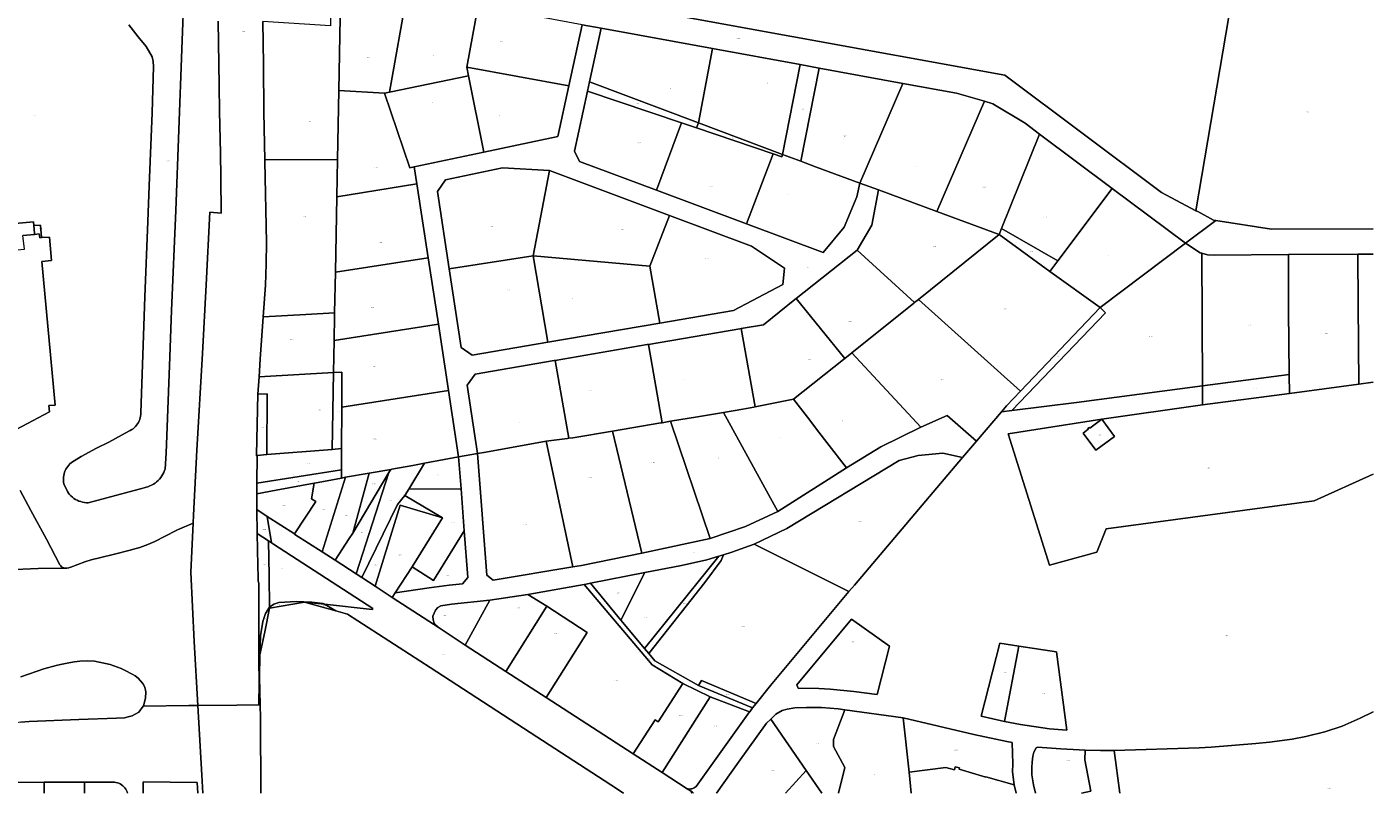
# Model space of a CAD drawing. Header units: metres. Extents: x 207466 to 209466, y 475780 to 477780.
# Tile 155 of 189: x 208766 to 209466, y 475780 to 476179. Entities that reach past the tile are written whole.
import ezdxf
from ezdxf.enums import TextEntityAlignment as Align

# ---------------------------------------------------------------- set-up
doc = ezdxf.new("R2010")
doc.units = ezdxf.units.M
doc.layers.get('0').update_dxf_attribs({"color": 253, "linetype": 'CONTINUOUS'})
doc.layers.add('B-WE-KG-GRENS_PERCEEL-GV', color=150, linetype='CONTINUOUS', lineweight=18)
doc.layers.add('B-WE-KG-GRENS_PERCEEL-S', color=150, linetype='CONTINUOUS', lineweight=25)
doc.styles.add('NLCS-ISO', font='NLCS-ISO.ttf')

# ---------------------------------------------------------------- blocks, each defined once
blk = doc.blocks.new('SKG-PERCEELNUMMER-SO')
at = {"style": 'NLCS-ISO', "oblique": 10, "flags": 1}
blk.add_attdef('GEMEENTECODE', text='', height=1.8, dxfattribs=at).set_placement((0, 2.6), align=Align.MIDDLE_CENTER)
at = {"style": 'NLCS-ISO', "oblique": 10}
blk.add_attdef('SECTIE', text='', height=1.8, dxfattribs=at).set_placement((-0.5, 0), align=Align.MIDDLE_RIGHT)
blk.add_attdef('PERCEELNUMMER', text='', height=1.8, dxfattribs=at).set_placement((0.5, 0), align=Align.MIDDLE_LEFT)

msp = doc.modelspace()

# ---------------------------------------------------------------- linework, layer by layer
at = {"layer": 'B-WE-KG-GRENS_PERCEEL-GV'}
for points in [[(209466.35, 476238.78), (209402.39, 476239.55), (209396.54, 476239.28), (209385.46, 476240.36), (209379.77, 476241.01), (209362.98, 476244.5), (209274.45, 476263.23), (209132.38, 476293.16), (209046.67, 476310.71), (209041.08, 476309.09), (209040.78, 476310.09), (208991.5, 476295.18), (208995.23, 476247.85), (209014.94, 476246.22), (209012.68, 476201.7), (209053.17, 476194.05), (209274.89, 476153.59), (209356.27, 476092.6), (209374.2, 476083.09), (209394.5, 476202.78), (209466.35, 476194.31)], [(208819.22, 476179.74), (208823.98, 476173.6), (208828.11, 476168.6), (208831.21, 476163.16), (208831.84, 476160.78), (208831.97, 476158.1), (208831.24, 476133.95), (208829.81, 476096.02), (208829.03, 476077.45), (208827.51, 476038.35), (208825.36, 475977.91), (208825.34, 475977.05), (208825.25, 475976.19), (208825.09, 475975.34), (208824.85, 475974.51), (208824.54, 475973.71), (208824.17, 475972.93), (208823.73, 475972.18), (208823.22, 475971.48), (208822.66, 475970.83), (208822.05, 475970.22), (208821.38, 475969.67), (208820.67, 475969.18), (208819.92, 475968.75), (208819.14, 475968.39), (208808.83, 475962.72), (208802.34, 475959.49), (208794.27, 475955.18), (208790.65, 475952.93), (208789.9, 475952.47), (208789.2, 475951.96), (208788.53, 475951.39), (208787.92, 475950.76), (208787.36, 475950.09), (208786.85, 475949.37), (208786.4, 475948.62), (208786.02, 475947.84), (208785.7, 475947.02), (208785.45, 475946.18), (208785.26, 475945.33), (208785.14, 475944.46), (208785.1, 475943.58), (208785.12, 475942.71), (208785.22, 475941.84), (208785.38, 475940.98), (208787.16, 475936.97), (208787.73, 475936.16), (208788.36, 475935.4), (208789.05, 475934.69), (208789.8, 475934.03), (208790.59, 475933.44), (208791.42, 475932.9), (208792.3, 475932.43), (208793.2, 475932.03), (208794.13, 475931.71), (208795.09, 475931.45), (208796.06, 475931.27), (208797.05, 475931.16), (208798.04, 475931.12), (208827.1, 475938.96), (208828.11, 475939.19), (208829.1, 475939.49), (208830.07, 475939.86), (208831, 475940.3), (208831.9, 475940.8), (208832.77, 475941.38), (208833.59, 475942.01), (208834.36, 475942.7), (208835.08, 475943.45), (208835.74, 475944.24), (208836.34, 475945.09), (208836.88, 475945.97), (208837.36, 475946.89), (208837.76, 475947.84), (208838.1, 475948.82), (208838.51, 475956.86), (208840.42, 476007.03), (208841.39, 476031.18), (208843.58, 476083.19), (208846.64, 476167.09), (208847.93, 476199.24)], [(208847.93, 476199.24), (208846.64, 476167.09), (208843.58, 476083.19), (208841.39, 476031.18), (208840.42, 476007.03), (208838.51, 475956.86), (208838.1, 475948.82), (208837.76, 475947.84), (208837.36, 475946.89), (208836.88, 475945.97), (208836.34, 475945.09), (208835.74, 475944.24), (208835.08, 475943.45), (208834.36, 475942.7), (208833.59, 475942.01), (208832.77, 475941.38), (208831.9, 475940.8), (208831, 475940.3), (208830.07, 475939.86), (208829.1, 475939.49), (208828.11, 475939.19), (208827.1, 475938.96), (208798.04, 475931.12), (208797.05, 475931.16), (208796.06, 475931.27), (208795.09, 475931.45), (208794.13, 475931.71), (208793.2, 475932.03), (208792.3, 475932.43), (208791.42, 475932.9), (208790.59, 475933.44), (208789.8, 475934.03), (208789.05, 475934.69), (208788.36, 475935.4), (208787.73, 475936.16), (208787.16, 475936.97), (208785.38, 475940.98), (208785.22, 475941.84), (208785.12, 475942.71), (208785.1, 475943.58), (208785.14, 475944.46), (208785.26, 475945.33), (208785.45, 475946.18), (208785.7, 475947.02), (208786.02, 475947.84), (208786.4, 475948.62), (208786.85, 475949.37), (208787.36, 475950.09), (208787.92, 475950.76), (208788.53, 475951.39), (208789.2, 475951.96), (208789.9, 475952.47), (208790.65, 475952.93), (208794.27, 475955.18), (208802.34, 475959.49), (208808.83, 475962.72), (208819.14, 475968.39), (208819.92, 475968.75), (208820.67, 475969.18), (208821.38, 475969.67), (208822.05, 475970.22), (208822.66, 475970.83), (208823.22, 475971.48), (208823.73, 475972.18), (208824.17, 475972.93), (208824.54, 475973.71), (208824.85, 475974.51), (208825.09, 475975.34), (208825.25, 475976.19), (208825.34, 475977.05), (208825.36, 475977.91), (208827.51, 476038.35), (208829.03, 476077.45), (208829.81, 476096.02), (208831.24, 476133.95), (208831.97, 476158.1), (208831.84, 476160.78), (208831.21, 476163.16), (208828.11, 476168.6), (208823.98, 476173.6), (208819.22, 476179.74)], [(209466.35, 476194.31), (209394.5, 476202.78), (209374.2, 476083.09), (209375.11, 476082.6), (209383.35, 476078.22), (209384.5, 476078.04), (209384.51, 476078.04), (209413.59, 476073.5), (209466.35, 476073.68)], [(209054.93, 476179.88), (209064.77, 476178.07), (209122.8, 476167.45), (209168.33, 476159.11), (209178.17, 476157.31), (209221.67, 476149.35), (209249.74, 476144.21), (209264.15, 476140.05), (209268.63, 476138.76), (209285.42, 476128.6), (209292.9, 476122.98), (209330.71, 476094.64), (209368.71, 476066.16), (209384.5, 476078.04), (209383.35, 476078.22), (209375.11, 476082.6), (209374.2, 476083.09), (209356.27, 476092.6), (209274.89, 476153.59), (209053.17, 476194.05)], [(208762.55, 475937.45), (208768.16, 475927.18), (208776.3, 475912.14), (208783.27, 475898.81), (208783.75, 475898.24), (208784.12, 475897.79), (208784.9, 475897.39), (208785.87, 475897.17), (208786.23, 475897.18), (208786.91, 475897.14), (208787.89, 475897.28), (208788.34, 475897.47), (208788.95, 475897.7), (208796.28, 475900.39), (208799.47, 475901.48), (208804.56, 475902.72), (208811.66, 475904.35), (208819.82, 475906.42), (208820.09, 475906.48), (208820.34, 475906.57), (208824.89, 475907.84), (208829.04, 475909.35), (208832.63, 475911), (208837.78, 475913.59), (208844.45, 475917.03), (208852.57, 475920.47), (208852.79, 475924.67), (208854.52, 475958.58), (208857.39, 476008.8), (208859.29, 476044.58), (208861.23, 476082.3), (208867.17, 476081.81), (208866.93, 476100.37), (208866.9, 476113.07), (208866.32, 476134.78), (208866.11, 476148.25), (208865.64, 476181.79)], [(208865.64, 476181.79), (208866.11, 476148.25), (208866.32, 476134.78), (208866.9, 476113.07), (208866.93, 476100.37), (208867.17, 476081.81), (208861.23, 476082.3), (208859.29, 476044.58), (208857.39, 476008.8), (208854.52, 475958.58), (208852.79, 475924.67), (208852.57, 475920.47), (208851.34, 475895.05), (208853.18, 475858.91), (208855.04, 475825.73), (208875.4, 475825.8), (208886.85, 475825.93), (208886.93, 475837.86), (208886.84, 475849.36), (208886.81, 475870.26), (208886.85, 475882.22), (208886.74, 475889.25), (208886.45, 475890.31), (208886.45, 475892.33), (208886.17, 475898.52), (208885.96, 475915.12), (208885.66, 475927.56), (208885.73, 475935.77), (208885.79, 475941.38), (208885.92, 475955.78), (208885.46, 475955.74), (208885.47, 475956.05), (208886.28, 475987.56), (208886.89, 475996.63), (208887.51, 476005.9), (208889.02, 476027.87), (208890.15, 476044.29), (208890.65, 476055.45), (208890.69, 476066.51), (208889.95, 476108.91), (208889.93, 476109.62), (208889.4, 476134.29), (208889.24, 476159.12), (208888.81, 476181.59)], [(208723.36, 476073.16), (208769.51, 476077.34), (208769.73, 476075.34), (208773.28, 476075.6), (208773.7, 476069.12), (208777.87, 476069.4), (208778.85, 476057.11), (208773.88, 476056.59), (208780.8, 475981.95), (208777.55, 475981.66), (208777.92, 475978.44), (208748.95, 475963.21)], [(209466.35, 476073.68), (209413.59, 476073.5), (209384.51, 476078.04), (209384.5, 476078.04), (209368.71, 476066.16), (209376.38, 476061.2), (209377.27, 476060.93), (209380.16, 476060.1), (209383.71, 476059.99), (209422.31, 476060.29), (209458.46, 476060.52), (209466.35, 476060.51)], [(208748.95, 475963.21), (208777.92, 475978.44), (208777.55, 475981.66), (208780.8, 475981.95), (208773.88, 476056.59), (208778.85, 476057.11), (208777.87, 476069.4), (208773.7, 476069.12), (208772.81, 476069.03), (208772.59, 476070.98), (208770.11, 476070.78), (208764.03, 476070.23)], [(209466.35, 476060.51), (209458.46, 476060.52)], [(209458.46, 476060.52), (209458.6, 476034.27), (209459, 475992.79), (209466.35, 475993.81)], [(209466.35, 475946.04), (209435.74, 475932.1), (209327.5, 475917.49), (209322.63, 475905.47), (209297.99, 475898.73), (209276.47, 475967), (209325.28, 475974.6), (209377.61, 475982.03), (209377.64, 475992.02), (209312.08, 475983.25), (209278.48, 475979.13), (209273.01, 475978.46), (209259.99, 475963.1), (209252.84, 475954.67), (209196.58, 475888.28), (209193.7, 475884.93), (209153, 475836.03), (209145.45, 475826.63), (209143.57, 475824.45), (209142.08, 475822.43), (209142.04, 475822.37), (209114.17, 475783.5), (209113.69, 475783.1), (209113.16, 475782.77), (209112.59, 475782.51), (209112, 475782.32), (209111.39, 475782.21), (209110.76, 475782.17), (209110.14, 475782.22)], [(209466.35, 475993.81), (209459, 475992.79), (209422.8, 475988.01), (209377.61, 475982.03), (209325.28, 475974.6), (209276.47, 475967)], [(209276.47, 475967), (209297.99, 475898.73), (209322.63, 475905.47), (209327.5, 475917.49), (209435.74, 475932.1), (209466.35, 475946.04)], [(208752.08, 475896.14), (208771.99, 475896.95), (208785.87, 475897.17), (208784.9, 475897.39), (208784.12, 475897.79), (208783.75, 475898.24), (208783.27, 475898.81), (208776.3, 475912.14), (208768.16, 475927.18), (208762.55, 475937.45)], [(208763, 475840.59), (208774.85, 475844.66), (208781.4, 475846.45), (208783.67, 475847.02), (208787.91, 475847.87), (208790.89, 475848.32), (208793.67, 475848.74), (208797.7, 475848.85), (208801.23, 475848.68), (208809.43, 475846.98), (208815.13, 475844.84), (208816.83, 475844.11), (208821.16, 475841.86), (208822.39, 475841.04), (208824.07, 475839.91), (208826.32, 475837.31), (208826.72, 475836.64), (208827.46, 475834.95), (208827.88, 475833.66), (208827.95, 475832.77), (208827.8, 475829.4), (208826.7, 475825.55), (208826.52, 475825.36), (208850.4, 475825.61), (208855.04, 475825.73), (208853.18, 475858.91), (208851.34, 475895.05), (208852.57, 475920.47), (208844.45, 475917.03), (208837.78, 475913.59), (208832.63, 475911), (208829.04, 475909.35), (208824.89, 475907.84), (208820.34, 475906.57), (208820.09, 475906.48), (208819.82, 475906.42), (208811.66, 475904.35), (208804.56, 475902.72), (208799.47, 475901.48), (208796.28, 475900.39), (208788.95, 475897.7), (208788.34, 475897.47), (208787.89, 475897.28), (208786.91, 475897.14), (208786.23, 475897.18), (208785.87, 475897.17), (208771.99, 475896.95), (208752.08, 475896.14)], [(209111.72, 475780.08), (209112.13, 475780.65), (209109.53, 475782.34), (209096.58, 475790.77), (209081.52, 475800.44), (209036.17, 475829.76), (209015.31, 475843.32), (208994.16, 475857.01), (208983.17, 475864.3), (208980.53, 475865.98), (208956.2, 475881.89), (208947.25, 475887.74), (208940.4, 475892.22), (208937.48, 475894.12), (208926.48, 475901.21), (208919.77, 475905.53), (208905.58, 475914.68), (208905.24, 475914.89), (208891.14, 475923.98), (208893.28, 475910.33), (208894.46, 475909.56), (208945.99, 475876.13), (208945.64, 475875.6), (208921.01, 475878.29), (208926.89, 475874.9), (208932.93, 475873.22), (208975.94, 475845.44), (209027.92, 475811.56), (209069.78, 475784.39), (209076.38, 475780.08)], [(209076.38, 475780.08), (209069.78, 475784.39), (209027.92, 475811.56), (208975.94, 475845.44), (208932.93, 475873.22), (208926.89, 475874.9), (208910.57, 475879.44), (208892.3, 475876.22), (208889.95, 475864.05), (208887.31, 475852.1), (208887.15, 475840.18), (208887.45, 475825.94), (208887.58, 475819.02), (208887.85, 475780.08)], [(208762.89, 475817.05), (208767.3, 475817.41), (208793.1, 475818.4), (208812.68, 475819.1), (208816.92, 475819.25), (208818.86, 475819.82), (208820.9, 475820.27), (208824.39, 475822.26), (208826.52, 475825.36), (208826.7, 475825.55), (208827.8, 475829.4), (208827.95, 475832.77), (208827.88, 475833.66), (208827.46, 475834.95), (208826.72, 475836.64), (208826.32, 475837.31), (208824.07, 475839.91), (208822.39, 475841.04), (208821.16, 475841.86), (208816.83, 475844.11), (208815.13, 475844.84), (208809.43, 475846.98), (208801.23, 475848.68), (208797.7, 475848.85), (208793.67, 475848.74), (208790.89, 475848.32), (208787.91, 475847.87), (208783.67, 475847.02), (208781.4, 475846.45), (208774.85, 475844.66), (208763, 475840.59)], [(208857.63, 475780.08), (208857.1, 475789.49), (208855.04, 475825.73), (208850.4, 475825.61), (208826.52, 475825.36), (208824.39, 475822.26), (208820.9, 475820.27), (208818.86, 475819.82), (208816.92, 475819.25), (208812.68, 475819.1), (208793.1, 475818.4), (208767.3, 475817.41), (208762.89, 475817.05), (208760.76, 475816.62), (208756.83, 475815.09), (208752.06, 475812.68), (208746.61, 475809.35), (208740.69, 475805.08), (208734.09, 475800.3), (208730.52, 475796.92), (208728.21, 475793.95), (208726.33, 475790.9), (208724.58, 475787.31), (208723.9, 475780.08)], [(208887.85, 475780.08), (208887.58, 475819.02), (208887.45, 475825.94), (208886.85, 475825.93), (208875.4, 475825.8), (208855.04, 475825.73), (208857.1, 475789.49), (208857.63, 475780.08)], [(209124.9, 475780.08), (209136.23, 475796.09), (209150.83, 475816.41), (209153.08, 475818.6), (209155.68, 475821.14), (209159, 475823.09), (209161.57, 475823.8), (209165.56, 475824.44), (209171.64, 475824.64), (209179.5, 475824.55), (209188.17, 475823.91), (209191.52, 475823.42), (209221.89, 475819.23), (209258.62, 475810.51), (209275.79, 475806.9), (209278.67, 475806.39), (209278.95, 475795.25), (209278.83, 475791.21), (209279.58, 475784.36), (209280.63, 475780.08)], [(209188.21, 475780.08), (209191.57, 475793.4), (209185.71, 475804.28), (209185.67, 475807.91), (209191.52, 475823.42), (209188.17, 475823.91), (209179.5, 475824.55), (209171.64, 475824.64), (209165.56, 475824.44), (209161.57, 475823.8), (209159, 475823.09), (209155.68, 475821.14), (209153.08, 475818.6)], [(209225.02, 475790.99), (209221.89, 475819.23), (209191.52, 475823.42), (209185.67, 475807.91), (209185.71, 475804.28), (209191.57, 475793.4), (209188.21, 475780.08)], [(209290.76, 475780.08), (209289.75, 475784.34), (209288.87, 475789.58), (209288.85, 475793.46), (209288.98, 475796.14), (209289.43, 475799.36), (209289.91, 475801.3), (209291.05, 475803.55), (209291.85, 475803.93), (209303.9, 475803.06), (209313.53, 475802.52), (209316.67, 475802.43), (209324.52, 475802.18), (209331.65, 475802.18), (209375.89, 475803.6), (209382.07, 475803.97), (209405.35, 475805.85), (209412.46, 475806.56), (209424.19, 475808.18), (209431.43, 475809.46), (209441.27, 475811.97), (209450.28, 475814.84), (209459.55, 475819.1), (209466.35, 475822.31)], [(209466.35, 475822.31), (209459.55, 475819.1), (209450.28, 475814.84), (209441.27, 475811.97), (209431.43, 475809.46), (209424.19, 475808.18), (209412.46, 475806.56), (209405.35, 475805.85), (209382.07, 475803.97), (209375.89, 475803.6), (209331.65, 475802.18), (209334.54, 475780.08)], [(209153.08, 475818.6), (209150.83, 475816.41), (209136.23, 475796.09), (209124.9, 475780.08)], [(209160.79, 475780.08), (209171.48, 475791.8), (209153.08, 475818.6)], [(209153.08, 475818.6), (209171.48, 475791.8), (209179.53, 475780.08)], [(209314.7, 475780.08), (209319.57, 475781.05), (209316.49, 475797.31), (209316.67, 475802.43), (209313.53, 475802.52), (209303.9, 475803.06), (209291.85, 475803.93), (209291.05, 475803.55), (209289.91, 475801.3), (209289.43, 475799.36), (209288.98, 475796.14), (209288.85, 475793.46), (209288.87, 475789.58), (209289.75, 475784.34), (209290.76, 475780.08)], [(209316.67, 475802.43), (209316.49, 475797.31), (209319.57, 475781.05), (209314.7, 475780.08)], [(209334.54, 475780.08), (209331.65, 475802.18), (209324.52, 475802.18), (209316.67, 475802.43)], [(209171.48, 475791.8), (209160.79, 475780.08)], [(209179.53, 475780.08), (209171.48, 475791.8)], [(209280.63, 475780.08), (209279.58, 475784.36), (209264.92, 475788.58), (209264.88, 475788.45), (209251, 475792.49), (209251.18, 475793.17), (209248.95, 475793.81), (209248.59, 475792.21), (209244.03, 475793.42), (209225.02, 475790.99), (209226.14, 475780.08)], [(208755.66, 475780.08), (208755.76, 475780.82), (208755.95, 475781.48), (208756.2, 475782.13), (208756.53, 475782.74), (208756.92, 475783.32), (208757.36, 475783.85), (208757.87, 475784.33), (208758.42, 475784.75), (208759.01, 475785.12), (208759.63, 475785.42), (208760.29, 475785.65), (208775.11, 475785.73), (208790.14, 475785.77), (208796.11, 475785.78)], [(208775.07, 475780.08), (208775.11, 475785.73), (208760.29, 475785.65), (208759.63, 475785.42), (208759.01, 475785.12), (208758.42, 475784.75), (208757.87, 475784.33), (208757.36, 475783.85), (208756.92, 475783.32), (208756.53, 475782.74), (208756.2, 475782.13), (208755.95, 475781.48), (208755.76, 475780.82), (208755.66, 475780.08)], [(208796.08, 475780.08), (208796.11, 475785.78), (208790.14, 475785.77), (208775.11, 475785.73), (208775.07, 475780.08)], [(208818.47, 475780.08), (208818.25, 475780.74), (208817.93, 475781.46), (208817.54, 475782.15), (208817.08, 475782.8), (208816.57, 475783.4), (208815.99, 475783.94), (208815.36, 475784.43), (208814.69, 475784.84), (208813.98, 475785.2), (208813.23, 475785.47), (208812.47, 475785.67), (208811.68, 475785.8), (208810.89, 475785.85), (208810.1, 475785.81), (208796.11, 475785.78), (208796.08, 475780.08)], [(208796.11, 475785.78), (208810.1, 475785.81), (208810.89, 475785.85), (208811.68, 475785.8), (208812.47, 475785.67), (208813.23, 475785.47), (208813.98, 475785.2), (208814.69, 475784.84), (208815.36, 475784.43), (208815.99, 475783.94), (208816.57, 475783.4), (208817.08, 475782.8), (208817.54, 475782.15), (208817.93, 475781.46), (208818.25, 475780.74), (208818.47, 475780.08)], [(208826.52, 475780.08), (208826.53, 475785.9), (208854.67, 475785.64), (208855.04, 475780.08)], [(208826.53, 475785.9), (208826.52, 475780.08)], [(208855.04, 475780.08), (208854.67, 475785.64), (208826.53, 475785.9)], [(209226.14, 475780.08), (209225.02, 475790.99)], [(209110.14, 475782.22), (209109.53, 475782.34), (209112.13, 475780.65), (209112.92, 475780.08)], [(209112.92, 475780.08), (209112.13, 475780.65), (209111.72, 475780.08)]]:
    msp.add_lwpolyline(points, dxfattribs=at)
for points in [[(208889.93, 476109.62), (208927.73, 476109.78), (208928.41, 476145.55), (208929.5, 476202.84), (208924.57, 476203.74), (208923.99, 476179.36), (208888.81, 476181.59), (208889.24, 476159.12), (208889.4, 476134.29)], [(208952.06, 476144.26), (208954.65, 476144.79), (208963.9, 476196.54), (208929.5, 476202.84), (208928.41, 476145.55)], [(208963.9, 476196.54), (208954.65, 476144.79), (208995.77, 476153.2), (208994.98, 476157.82), (209000.78, 476189.79)], [(208994.98, 476157.82), (209048.02, 476148.1), (209054.93, 476179.88), (209000.78, 476189.79)], [(208967.64, 476105.94), (208968.97, 476097.05), (208974.86, 476058.6), (208980.14, 476024.06), (208985.42, 475989.48), (208990.69, 475954.95), (209000.58, 475956.74), (208995.1, 475992.3), (208999.27, 475998.1), (209040.45, 476005.15), (209040.99, 476005.24), (209088.73, 476013.4), (209089.39, 476013.52), (209137.01, 476021.66), (209137.67, 476021.78), (209149.26, 476023.76), (209165.62, 476036.88), (209166.19, 476037.36), (209197.92, 476062.53), (209205.54, 476075.5), (209209.1, 476093.91), (209199.3, 476097.49), (209197.86, 476090.37), (209191.18, 476074.48), (209180.23, 476061.32), (209140.45, 476076.23), (209093.65, 476093.78), (209053.65, 476108.78), (209050.88, 476114.05), (209057.65, 476145.25), (209058.71, 476150.15), (209064.77, 476178.07), (209054.93, 476179.88), (209048.02, 476148.1), (209042.25, 476121.63), (209003.83, 476113.55)], [(209064.77, 476178.07), (209058.71, 476150.15), (209115.48, 476128.82), (209122.8, 476167.45)], [(209115.48, 476128.82), (209159.2, 476112.41), (209168.33, 476159.11), (209122.8, 476167.45)], [(208995.77, 476153.2), (209003.83, 476113.55), (209042.25, 476121.63), (209048.02, 476148.1), (208994.98, 476157.82)], [(209168.33, 476159.11), (209159.2, 476112.41), (209168.72, 476108.84), (209178.17, 476157.31)], [(209199.3, 476097.49), (209221.67, 476149.35), (209178.17, 476157.31), (209168.72, 476108.84), (209176.31, 476106)], [(208967.64, 476105.94), (209003.83, 476113.55), (208995.77, 476153.2), (208954.65, 476144.79), (208952.06, 476144.26), (208965.29, 476105.45)], [(209106.61, 476128.8), (209114.5, 476126.2), (209115.48, 476128.82), (209058.71, 476150.15), (209057.65, 476145.25)], [(209264.15, 476140.05), (209249.74, 476144.21), (209221.67, 476149.35), (209199.3, 476097.49), (209209.1, 476093.91), (209239.47, 476082.7)], [(208927.36, 476090.27), (208968.97, 476097.05), (208967.64, 476105.94), (208965.29, 476105.45), (208952.06, 476144.26), (208928.41, 476145.55), (208927.73, 476109.78)], [(209106.61, 476128.8), (209057.65, 476145.25), (209050.88, 476114.05), (209053.65, 476108.78), (209093.65, 476093.78)], [(209264.15, 476140.05), (209239.47, 476082.7), (209271.8, 476070.77), (209273.04, 476073.89), (209292.9, 476122.98), (209285.42, 476128.6), (209268.63, 476138.76)], [(209093.65, 476093.78), (209140.45, 476076.23), (209154.25, 476112.67), (209114.5, 476126.2), (209106.61, 476128.8)], [(209154.25, 476112.67), (209158.75, 476111.2), (209159.2, 476112.41), (209115.48, 476128.82), (209114.5, 476126.2)], [(209273.04, 476073.89), (209302.43, 476056.93), (209330.71, 476094.64), (209292.9, 476122.98)], [(208927.36, 476090.27), (208927.73, 476109.78), (208889.93, 476109.62), (208889.95, 476108.91), (208890.69, 476066.51), (208890.65, 476055.45), (208890.15, 476044.29), (208889.02, 476027.87), (208911.17, 476029.1), (208926.21, 476030.03), (208926.61, 476051.05)], [(209154.25, 476112.67), (209140.45, 476076.23), (209180.23, 476061.32), (209191.18, 476074.48), (209197.86, 476090.37), (209199.3, 476097.49), (209176.31, 476106), (209168.72, 476108.84), (209159.2, 476112.41), (209158.75, 476111.2)], [(208979.67, 476093.16), (208983.8, 476099.16), (209013.58, 476105.41), (209038.04, 476104), (209100.4, 476080.56), (209142.97, 476064.61), (209160.18, 476053.16), (209159.37, 476044.62), (209133.71, 476031.21), (209095.33, 476024.66), (209037.17, 476014.72), (208997.76, 476007.98), (208992.1, 476011.89), (208985.83, 476052.89)], [(208985.83, 476052.89), (209029.52, 476059.62), (209038.04, 476104), (209013.58, 476105.41), (208983.8, 476099.16), (208979.67, 476093.16)], [(209090.2, 476054.18), (209100.4, 476080.56), (209038.04, 476104), (209029.52, 476059.62)], [(208927.36, 476090.27), (208926.61, 476051.05), (208974.86, 476058.6), (208968.97, 476097.05)], [(209227.79, 476035.26), (209229.84, 476036.91), (209271.8, 476070.77), (209239.47, 476082.7), (209209.1, 476093.91), (209205.54, 476075.5), (209197.92, 476062.53)], [(209302.43, 476056.93), (209298.29, 476051.41), (209324.36, 476032.77), (209368.71, 476066.16), (209330.71, 476094.64)], [(209090.2, 476054.18), (209095.33, 476024.66), (209133.71, 476031.21), (209159.37, 476044.62), (209160.18, 476053.16), (209142.97, 476064.61), (209100.4, 476080.56)], [(208769.73, 476075.34), (208769.51, 476077.34), (208723.36, 476073.16), (208723.89, 476067.29), (208724.68, 476058.04), (208726.01, 476043.22), (208727.34, 476043.34), (208740.71, 476044.55), (208754.48, 476045.74), (208752.84, 476062.03), (208764.83, 476063.13), (208764.03, 476070.23), (208770.11, 476070.78), (208770.02, 476071.45)], [(208770.11, 476070.78), (208772.59, 476070.98), (208772.81, 476069.03), (208773.7, 476069.12), (208773.28, 476075.6), (208769.73, 476075.34), (208770.02, 476071.45)], [(209273.04, 476073.89), (209271.8, 476070.77), (209298.29, 476051.41), (209302.43, 476056.93)], [(209271.8, 476070.77), (209229.84, 476036.91), (209282.92, 475989.22), (209324.36, 476032.77), (209298.29, 476051.41)], [(209368.71, 476066.16), (209324.36, 476032.77), (209327.25, 476030.01), (209278.48, 475979.13), (209312.08, 475983.25), (209377.64, 475992.02), (209377.27, 476060.93), (209376.38, 476061.2)], [(208926.21, 476030.03), (208926.18, 476028.32), (208925.94, 476015.6), (208980.14, 476024.06), (208974.86, 476058.6), (208926.61, 476051.05)], [(208985.83, 476052.89), (208992.1, 476011.89), (208997.76, 476007.98), (209037.17, 476014.72), (209029.52, 476059.62)], [(209029.52, 476059.62), (209037.17, 476014.72), (209095.33, 476024.66), (209090.2, 476054.18)], [(209166.19, 476037.36), (209191.52, 476006.18), (209195.25, 476009.15), (209227.53, 476035.05), (209227.79, 476035.26), (209197.92, 476062.53)], [(209422.31, 476060.29), (209383.71, 476059.99), (209380.16, 476060.1), (209377.27, 476060.93), (209377.64, 475992.02), (209422.69, 475997.84), (209422.33, 476031.05)], [(209422.8, 475988.01), (209459, 475992.79), (209458.6, 476034.27), (209458.46, 476060.52), (209422.31, 476060.29), (209422.33, 476031.05), (209422.69, 475997.84)], [(209149.26, 476023.76), (209137.67, 476021.78), (209144.95, 475981.1), (209164.89, 475984.96), (209190.93, 476005.7), (209191.52, 476006.18), (209166.19, 476037.36), (209165.62, 476036.88)], [(209273.01, 475978.46), (209275.71, 475981.64), (209282.92, 475989.22), (209229.84, 476036.91), (209227.79, 476035.26), (209227.53, 476035.05), (209195.25, 476009.15), (209231.18, 475970.47), (209244.85, 475976.59), (209259.99, 475963.1)], [(208886.89, 475996.63), (208925.62, 475998.83), (208925.94, 476015.6), (208926.18, 476028.32), (208926.21, 476030.03), (208911.17, 476029.1), (208889.02, 476027.87), (208887.51, 476005.9)], [(209282.92, 475989.22), (209275.71, 475981.64), (209273.01, 475978.46), (209278.48, 475979.13), (209327.25, 476030.01), (209324.36, 476032.77)], [(208925.94, 476015.6), (208925.62, 475998.83), (208929.97, 475999.07), (208929.9, 475980.87), (208985.42, 475989.48), (208980.14, 476024.06)], [(209089.39, 476013.52), (209096.65, 475972.81), (209100.88, 475973.52), (209114.92, 475975.88), (209128.43, 475978.15), (209138.6, 475979.86), (209144.18, 475980.95), (209144.95, 475981.1), (209137.67, 476021.78), (209137.01, 476021.66)], [(209088.73, 476013.4), (209040.99, 476005.24), (209047.95, 475964.72), (209050.16, 475965), (209070.75, 475968.46), (209095.92, 475972.69), (209096.65, 475972.81), (209089.39, 476013.52)], [(209178.13, 475967.83), (209182.27, 475962.46), (209192.49, 475949.24), (209210.26, 475960.16), (209231.18, 475970.47), (209195.25, 476009.15), (209191.52, 476006.18), (209190.93, 476005.7), (209164.89, 475984.96), (209172.1, 475975.63)], [(209040.99, 476005.24), (209040.45, 476005.15), (208999.27, 475998.1), (208995.1, 475992.3), (209000.58, 475956.74), (209004.91, 475957.53), (209036.21, 475963.23), (209036.25, 475963.24), (209047.37, 475964.65), (209047.95, 475964.72)], [(208886.89, 475996.63), (208886.28, 475987.56), (208891.09, 475987.87), (208890.98, 475956.19), (208924.88, 475958.91), (208925.62, 475998.83)], [(208925.62, 475998.83), (208924.88, 475958.91), (208929.82, 475959.3), (208929.9, 475980.87), (208929.97, 475999.07)], [(209377.61, 475982.03), (209422.8, 475988.01), (209422.69, 475997.84), (209377.64, 475992.02)], [(208885.92, 475955.78), (208890.98, 475956.19), (208891.09, 475987.87), (208886.28, 475987.56), (208885.47, 475956.05), (208885.46, 475955.74)], [(208931.78, 475944.39), (208944.16, 475946.54), (208955.43, 475948.51), (208955.88, 475948.58), (208966.79, 475950.6), (208972.94, 475951.72), (208990.69, 475954.95), (208985.42, 475989.48), (208929.9, 475980.87), (208929.82, 475959.3), (208929.78, 475948.26), (208929.76, 475944.01)], [(209144.18, 475980.95), (209138.6, 475979.86), (209128.43, 475978.15), (209156.66, 475926.57), (209192.49, 475949.24), (209182.27, 475962.46), (209178.13, 475967.83), (209172.1, 475975.63), (209164.89, 475984.96), (209144.95, 475981.1)], [(209252.84, 475954.67), (209259.99, 475963.1), (209244.85, 475976.59), (209231.18, 475970.47), (209210.26, 475960.16), (209192.49, 475949.24), (209156.66, 475926.57), (209139.95, 475918.84), (209121.61, 475912.61), (209085.98, 475904.98), (209054.62, 475898.51), (209050.18, 475897.78), (209008.62, 475890.93), (209005.4, 475893.45), (209000.58, 475956.74), (208990.69, 475954.95), (208991.96, 475938.43), (208993.64, 475916.57), (208995.51, 475892.24), (208992.77, 475888.93), (208985.7, 475888.3), (208975.42, 475886.82), (208957.7, 475884.2), (208956.2, 475881.89), (208980.53, 475865.98), (208977.96, 475868.41), (208977.4, 475870.23), (208977.34, 475872.11), (208978.7, 475875.3), (208979.88, 475876.65), (208981.45, 475877.54), (208986.97, 475878.45), (209006.89, 475880.5), (209026.67, 475883.45), (209055.92, 475888.58), (209056.95, 475888.77), (209059.22, 475889.22), (209087.48, 475894.87), (209106.64, 475898.53), (209119.77, 475901.41), (209126.02, 475903.37), (209128.42, 475904.13), (209132.84, 475905.51), (209144.34, 475909.52), (209161.42, 475917.72), (209219.92, 475953.1), (209229.69, 475955.77), (209242.48, 475956.86)], [(209096.65, 475972.81), (209095.92, 475972.69), (209070.75, 475968.46), (209085.98, 475904.98), (209121.61, 475912.61), (209100.88, 475973.52)], [(209100.88, 475973.52), (209121.61, 475912.61), (209139.95, 475918.84), (209156.66, 475926.57), (209128.43, 475978.15), (209114.92, 475975.88)], [(209325.28, 475974.6), (209319.09, 475970), (209318.88, 475970.3), (209317.99, 475969.69), (209318.23, 475969.37), (209315.58, 475967.43), (209322.19, 475958.51), (209331.87, 475965.67)], [(209325.28, 475974.6), (209331.87, 475965.67), (209322.19, 475958.51), (209315.58, 475967.43), (209318.23, 475969.37), (209317.99, 475969.69), (209318.88, 475970.3), (209319.09, 475970)], [(209054.62, 475898.51), (209085.98, 475904.98), (209070.75, 475968.46), (209050.16, 475965), (209047.95, 475964.72), (209047.37, 475964.65), (209036.25, 475963.24), (209036.21, 475963.23), (209050.18, 475897.78)], [(209000.58, 475956.74), (209005.4, 475893.45), (209008.62, 475890.93), (209050.18, 475897.78), (209036.21, 475963.23), (209004.91, 475957.53)], [(208890.98, 475956.19), (208885.92, 475955.78), (208885.79, 475941.38), (208929.78, 475948.26), (208929.82, 475959.3), (208924.88, 475958.91)], [(208972.94, 475951.72), (208964.83, 475938.24), (208991.96, 475938.43), (208990.69, 475954.95)], [(209193.7, 475884.93), (209196.58, 475888.28), (209252.84, 475954.67), (209242.48, 475956.86), (209229.69, 475955.77), (209219.92, 475953.1), (209161.42, 475917.72), (209144.34, 475909.52)], [(208915.48, 475941.36), (208915.64, 475941.39), (208929.76, 475944.01), (208929.78, 475948.26), (208885.79, 475941.38), (208885.73, 475935.77), (208895.79, 475937.72)], [(208931.78, 475944.39), (208919.77, 475905.53), (208926.48, 475901.21), (208933.8, 475912.54), (208935.62, 475915.35), (208944.16, 475946.54)], [(208937.48, 475894.12), (208954.46, 475946.88), (208935.62, 475915.35), (208933.8, 475912.54), (208926.48, 475901.21)], [(208935.62, 475915.35), (208954.46, 475946.88), (208955.43, 475948.51), (208944.16, 475946.54)], [(208937.48, 475894.12), (208940.4, 475892.22), (208958.92, 475930.23), (208962.78, 475934.84), (208964.83, 475938.24), (208972.94, 475951.72), (208966.79, 475950.6), (208955.88, 475948.58), (208955.43, 475948.51), (208954.46, 475946.88)], [(208905.24, 475914.89), (208916.38, 475931.74), (208914.22, 475933.16), (208915.48, 475941.36), (208895.79, 475937.72), (208885.73, 475935.77), (208885.66, 475927.56), (208891.14, 475923.98)], [(208915.48, 475941.36), (208914.22, 475933.16), (208916.38, 475931.74), (208905.24, 475914.89), (208905.58, 475914.68), (208919.77, 475905.53), (208931.78, 475944.39), (208929.76, 475944.01), (208915.64, 475941.39)], [(208940.4, 475892.22), (208947.25, 475887.74), (208960.26, 475929.86), (208982.34, 475923.36), (208962.78, 475934.84), (208958.92, 475930.23)], [(208966.52, 475897.81), (208977.55, 475890.63), (208993.64, 475916.57), (208991.96, 475938.43), (208964.83, 475938.24), (208962.78, 475934.84), (208982.34, 475923.36)], [(208885.96, 475915.12), (208891.76, 475911.32), (208893.28, 475910.33), (208891.14, 475923.98), (208885.66, 475927.56)], [(208982.34, 475923.36), (208960.26, 475929.86), (208947.25, 475887.74), (208956.2, 475881.89), (208957.7, 475884.2), (208966.52, 475897.81)], [(208887.45, 475825.94), (208887.15, 475840.18), (208887.31, 475852.1), (208887.64, 475861.93), (208888.82, 475869.29), (208890.22, 475873.52), (208892.3, 475876.73), (208892.06, 475893.2), (208891.76, 475911.32), (208885.96, 475915.12), (208886.17, 475898.52), (208886.45, 475892.33), (208886.45, 475890.31), (208886.74, 475889.25), (208886.85, 475882.22), (208886.81, 475870.26), (208886.84, 475849.36), (208886.93, 475837.86), (208886.85, 475825.93)], [(208892.3, 475876.73), (208894.61, 475878.38), (208897.23, 475879.29), (208906.23, 475879.8), (208914.35, 475879.4), (208920.16, 475878.79), (208921.01, 475878.29), (208945.64, 475875.6), (208945.99, 475876.13), (208894.46, 475909.56), (208893.28, 475910.33), (208891.76, 475911.32), (208892.06, 475893.2)], [(208966.52, 475897.81), (208957.7, 475884.2), (208975.42, 475886.82), (208985.7, 475888.3), (208992.77, 475888.93), (208995.51, 475892.24), (208993.64, 475916.57), (208977.55, 475890.63)], [(209087.44, 475855.33), (209089.62, 475852.71), (209118.74, 475889.57), (209127.2, 475901.06), (209128.42, 475904.13), (209126.02, 475903.37)], [(209089.62, 475852.71), (209092.78, 475848.91), (209115.42, 475836.14), (209117.08, 475838.72), (209145.45, 475826.63), (209153, 475836.03), (209193.7, 475884.93), (209144.34, 475909.52), (209132.84, 475905.51), (209128.42, 475904.13), (209127.2, 475901.06), (209118.74, 475889.57)], [(209126.02, 475903.37), (209119.77, 475901.41), (209106.64, 475898.53), (209087.48, 475894.87), (209075.15, 475870.09), (209087.44, 475855.33)], [(209075.15, 475870.09), (209087.48, 475894.87), (209059.22, 475889.22)], [(208994.16, 475857.01), (209015.31, 475843.32), (209036.56, 475877.36), (209026.67, 475883.45), (209006.89, 475880.5)], [(209107.29, 475837.13), (209091.43, 475846.84), (209055.92, 475888.58), (209026.67, 475883.45), (209036.56, 475877.36), (209057.47, 475863.71), (209036.17, 475829.76), (209081.52, 475800.44), (209092.86, 475818.25), (209094.53, 475817.18)], [(209115.42, 475836.14), (209092.78, 475848.91), (209089.62, 475852.71), (209087.44, 475855.33), (209075.15, 475870.09), (209059.22, 475889.22), (209056.95, 475888.77), (209055.92, 475888.58), (209091.43, 475846.84), (209107.29, 475837.13), (209121.59, 475830.11), (209142.04, 475822.37), (209142.08, 475822.43), (209143.57, 475824.45)], [(208887.64, 475861.93), (208887.31, 475852.1), (208889.95, 475864.05), (208892.3, 475876.22), (208892.3, 475876.68), (208892.3, 475876.73), (208890.22, 475873.52), (208888.82, 475869.29)], [(208892.3, 475876.73), (208892.3, 475876.68), (208892.3, 475876.22), (208910.57, 475879.44), (208920.95, 475878.3), (208921.01, 475878.29), (208920.16, 475878.79), (208914.35, 475879.4), (208906.23, 475879.8), (208897.23, 475879.29), (208894.61, 475878.38)], [(208920.95, 475878.3), (208910.57, 475879.44), (208926.89, 475874.9), (208921.01, 475878.29)], [(208986.97, 475878.45), (208981.45, 475877.54), (208979.88, 475876.65), (208978.7, 475875.3), (208977.34, 475872.11), (208977.4, 475870.23), (208977.96, 475868.41), (208980.53, 475865.98), (208983.17, 475864.3), (208994.16, 475857.01), (209006.89, 475880.5)], [(209036.17, 475829.76), (209057.47, 475863.71), (209036.56, 475877.36), (209015.31, 475843.32)], [(209166.69, 475836.48), (209167.31, 475834.69), (209178.12, 475834.53), (209183.88, 475834.2), (209196.3, 475832.89), (209208.47, 475831.41), (209214.86, 475856.54), (209195.13, 475870.65)], [(209167.31, 475834.69), (209166.69, 475836.48), (209195.13, 475870.65), (209214.86, 475856.54), (209208.47, 475831.41), (209196.3, 475832.89), (209183.88, 475834.2), (209178.12, 475834.53)], [(209274.57, 475817.39), (209282.15, 475856.54), (209272.28, 475858.14), (209262.41, 475820.08)], [(209262.41, 475820.08), (209272.28, 475858.14), (209282.15, 475856.54), (209301.61, 475853.49), (209307.01, 475812.77), (209298.12, 475813.45), (209283.01, 475815.71), (209274.57, 475817.39)], [(209282.15, 475856.54), (209274.57, 475817.39), (209283.01, 475815.71), (209298.12, 475813.45), (209307.01, 475812.77), (209301.61, 475853.49)], [(209121.59, 475830.11), (209107.29, 475837.13), (209094.53, 475817.18), (209092.86, 475818.25), (209081.52, 475800.44), (209096.58, 475790.77)], [(209115.42, 475836.14), (209143.57, 475824.45), (209145.45, 475826.63), (209117.08, 475838.72)], [(209096.58, 475790.77), (209109.53, 475782.34), (209110.14, 475782.22), (209110.76, 475782.17), (209111.39, 475782.21), (209112, 475782.32), (209112.59, 475782.51), (209113.16, 475782.77), (209113.69, 475783.1), (209114.17, 475783.5), (209142.04, 475822.37), (209121.59, 475830.11)], [(209225.02, 475790.99), (209244.03, 475793.42), (209248.59, 475792.21), (209248.95, 475793.81), (209251.18, 475793.17), (209251, 475792.49), (209264.88, 475788.45), (209264.92, 475788.58), (209279.58, 475784.36), (209278.83, 475791.21), (209278.95, 475795.25), (209278.67, 475806.39), (209275.79, 475806.9), (209258.62, 475810.51), (209221.89, 475819.23)]]:
    msp.add_lwpolyline(points, close=True, dxfattribs=at)

# ---------------------------------------------------------------- block references
at = {"layer": 'B-WE-KG-GRENS_PERCEEL-S', "xscale": 0.2, "yscale": 0.2, "zscale": 0.2}
for p, values in [((208878.4, 476176.35), {'PERCEELNUMMER': '3939', 'SECTIE': 'F'}), ((209012.62, 476171.04), {'PERCEELNUMMER': '3346', 'SECTIE': 'D'}), ((209135.73, 476172.72), {'PERCEELNUMMER': '2230', 'SECTIE': 'D'}), ((208943.44, 476162.82), {'PERCEELNUMMER': '3342', 'SECTIE': 'D'}), ((208976.99, 476163.74), {'PERCEELNUMMER': '3344', 'SECTIE': 'D'}), ((209150.36, 476149.58), {'PERCEELNUMMER': '1882', 'SECTIE': 'D'}), ((209100.64, 476146.54), {'PERCEELNUMMER': '1881', 'SECTIE': 'D'}), ((208976.47, 476139.42), {'PERCEELNUMMER': '3343', 'SECTIE': 'D'}), ((209083.18, 476139.01), {'PERCEELNUMMER': '2138', 'SECTIE': 'D'}), ((209168.95, 476136), {'PERCEELNUMMER': '2437', 'SECTIE': 'D'}), ((209431.79, 476134.37), {'PERCEELNUMMER': '4745', 'SECTIE': 'D'}), ((208770.06, 476132.73), {'PERCEELNUMMER': '3937', 'SECTIE': 'F'}), ((208912.51, 476129.65), {'PERCEELNUMMER': '4390', 'SECTIE': 'D'}), ((209011.13, 476132.68), {'PERCEELNUMMER': '3345', 'SECTIE': 'D'}), ((209133.45, 476120.99), {'PERCEELNUMMER': '2140', 'SECTIE': 'D'}), ((209191.11, 476121.88), {'PERCEELNUMMER': '2438', 'SECTIE': 'D'}), ((209084.16, 476118.25), {'PERCEELNUMMER': '2137', 'SECTIE': 'D'}), ((208839.01, 476108.93), {'PERCEELNUMMER': '2804', 'SECTIE': 'F'}), ((209228.31, 476106.4), {'PERCEELNUMMER': '2418', 'SECTIE': 'D'}), ((208947.23, 476105.49), {'PERCEELNUMMER': '3341', 'SECTIE': 'D'}), ((209121.74, 476095.65), {'PERCEELNUMMER': '2139', 'SECTIE': 'D'}), ((209263.67, 476095.5), {'PERCEELNUMMER': '2228', 'SECTIE': 'D'}), ((209162.4, 476091.64), {'PERCEELNUMMER': '2141', 'SECTIE': 'D'}), ((208909.9, 476079.94), {'PERCEELNUMMER': '4391', 'SECTIE': 'D'}), ((209295.45, 476079.83), {'PERCEELNUMMER': '2972', 'SECTIE': 'D'}), ((208772.95, 476073.66), {'PERCEELNUMMER': '2118', 'SECTIE': 'F'}), ((209007.77, 476074.91), {'PERCEELNUMMER': '2135', 'SECTIE': 'D'}), ((209075.56, 476073.24), {'PERCEELNUMMER': '2134', 'SECTIE': 'D'}), ((208950.02, 476066.41), {'PERCEELNUMMER': '2121', 'SECTIE': 'D'}), ((209119.63, 476058.3), {'PERCEELNUMMER': '2133', 'SECTIE': 'D'}), ((209237.82, 476064.31), {'PERCEELNUMMER': '2130', 'SECTIE': 'D'}), ((209288.25, 476061.87), {'PERCEELNUMMER': '4100', 'SECTIE': 'D'}), ((209328.1, 476059.75), {'PERCEELNUMMER': '4101', 'SECTIE': 'D'}), ((209171.39, 476053.81), {'PERCEELNUMMER': '3347', 'SECTIE': 'D'}), ((209016.22, 476041.89), {'PERCEELNUMMER': '2131', 'SECTIE': 'D'}), ((209049.13, 476037.71), {'PERCEELNUMMER': '2132', 'SECTIE': 'D'}), ((208945.51, 476032.59), {'PERCEELNUMMER': '2122', 'SECTIE': 'D'}), ((209274.81, 476031.88), {'PERCEELNUMMER': '1707', 'SECTIE': 'D'}), ((209193.96, 476025.3), {'PERCEELNUMMER': '2129', 'SECTIE': 'D'}), ((209401.91, 476023.61), {'PERCEELNUMMER': '1993', 'SECTIE': 'D'}), ((208903.53, 476016.08), {'PERCEELNUMMER': '3644', 'SECTIE': 'D'}), ((209350.41, 476017.79), {'PERCEELNUMMER': '1994', 'SECTIE': 'D'}), ((209441.73, 476019.2), {'PERCEELNUMMER': '2392', 'SECTIE': 'D'}), ((208946.56, 476002.1), {'PERCEELNUMMER': '2123', 'SECTIE': 'D'}), ((209173, 476005.56), {'PERCEELNUMMER': '2128', 'SECTIE': 'D'}), ((209301.74, 476007.13), {'PERCEELNUMMER': '1572', 'SECTIE': 'D'}), ((209107.9, 475995.14), {'PERCEELNUMMER': '2127', 'SECTIE': 'D'}), ((209242.22, 475995.22), {'PERCEELNUMMER': '2001', 'SECTIE': 'D'}), ((209058.8, 475989.22), {'PERCEELNUMMER': '2126', 'SECTIE': 'D'}), ((209404.69, 475990.87), {'PERCEELNUMMER': '2391', 'SECTIE': 'D'}), ((208917.89, 475979.46), {'PERCEELNUMMER': '1676', 'SECTIE': 'D'}), ((208927.6, 475978.53), {'PERCEELNUMMER': '1967', 'SECTIE': 'D'}), ((209189.37, 475973.68), {'PERCEELNUMMER': '1999', 'SECTIE': 'D'}), ((208888.44, 475970.39), {'PERCEELNUMMER': '2790', 'SECTIE': 'F'}), ((209021.71, 475972.63), {'PERCEELNUMMER': '2125', 'SECTIE': 'D'}), ((209323.58, 475966.45), {'PERCEELNUMMER': '3368', 'SECTIE': 'D'}), ((208946.75, 475964.29), {'PERCEELNUMMER': '2124', 'SECTIE': 'D'}), ((209157.16, 475965.22), {'PERCEELNUMMER': '1964', 'SECTIE': 'D'}), ((209124.7, 475954.39), {'PERCEELNUMMER': '1998', 'SECTIE': 'D'}), ((208912.15, 475951.73), {'PERCEELNUMMER': '1966', 'SECTIE': 'D'}), ((208979.82, 475945.62), {'PERCEELNUMMER': '3014', 'SECTIE': 'D'}), ((209091.4, 475951.92), {'PERCEELNUMMER': '1997', 'SECTIE': 'D'}), ((209380.31, 475949.3), {'PERCEELNUMMER': '3369', 'SECTIE': 'D'}), ((208906.78, 475942.08), {'PERCEELNUMMER': '2054', 'SECTIE': 'D'}), ((208946.4, 475940.84), {'PERCEELNUMMER': '3018', 'SECTIE': 'D'}), ((209058.72, 475944.29), {'PERCEELNUMMER': '2045', 'SECTIE': 'D'}), ((208954.86, 475932.25), {'PERCEELNUMMER': '3016', 'SECTIE': 'D'}), ((208899.39, 475929.79), {'PERCEELNUMMER': '2040', 'SECTIE': 'D'}), ((208919.81, 475927.72), {'PERCEELNUMMER': '2041', 'SECTIE': 'D'}), ((208931.8, 475924.63), {'PERCEELNUMMER': '1673', 'SECTIE': 'D'}), ((208987.29, 475921.01), {'PERCEELNUMMER': '3015', 'SECTIE': 'D'}), ((209024.8, 475919.75), {'PERCEELNUMMER': '2044', 'SECTIE': 'D'}), ((209198.95, 475921.41), {'PERCEELNUMMER': '2233', 'SECTIE': 'D'}), ((208889.22, 475917.22), {'PERCEELNUMMER': '2042', 'SECTIE': 'D'}), ((208940.32, 475915.53), {'PERCEELNUMMER': '3019', 'SECTIE': 'D'}), ((208959.69, 475903.89), {'PERCEELNUMMER': '1995', 'SECTIE': 'D'}), ((209112.97, 475905.18), {'PERCEELNUMMER': '2232', 'SECTIE': 'D'}), ((208889.48, 475898.94), {'PERCEELNUMMER': '4070', 'SECTIE': 'F'}), ((208898.66, 475896.8), {'PERCEELNUMMER': '4711', 'SECTIE': 'D'}), ((208947.41, 475898.82), {'PERCEELNUMMER': '3017', 'SECTIE': 'D'}), ((208984.62, 475893.45), {'PERCEELNUMMER': '2231', 'SECTIE': 'D'}), ((209073.06, 475884.13), {'PERCEELNUMMER': '2046', 'SECTIE': 'D'}), ((208896.68, 475878.13), {'PERCEELNUMMER': '4710', 'SECTIE': 'D'}), ((208920.55, 475877.51), {'PERCEELNUMMER': '4708', 'SECTIE': 'D'}), ((209021.38, 475876.3), {'PERCEELNUMMER': '1667', 'SECTIE': 'D'}), ((209107.99, 475878.58), {'PERCEELNUMMER': '3464', 'SECTIE': 'D'}), ((208890.34, 475870.73), {'PERCEELNUMMER': '4069', 'SECTIE': 'F'}), ((208983.05, 475872.46), {'PERCEELNUMMER': '2017', 'SECTIE': 'D'}), ((209087.76, 475871.38), {'PERCEELNUMMER': '1684', 'SECTIE': 'D'}), ((209040.63, 475863.12), {'PERCEELNUMMER': '1666', 'SECTIE': 'D'}), ((209138.26, 475866.73), {'PERCEELNUMMER': '3465', 'SECTIE': 'D'}), ((209389.64, 475862.1), {'PERCEELNUMMER': '4067', 'SECTIE': 'D'}), ((209195.52, 475858.65), {'PERCEELNUMMER': '1585', 'SECTIE': 'D'}), ((208982.27, 475852.15), {'PERCEELNUMMER': '4709', 'SECTIE': 'D'}), ((209089.96, 475849.88), {'PERCEELNUMMER': '2047', 'SECTIE': 'D'}), ((209274.77, 475842.75), {'PERCEELNUMMER': '3174', 'SECTIE': 'D'}), ((209072.3, 475838.69), {'PERCEELNUMMER': '1996', 'SECTIE': 'D'}), ((209130.33, 475831.4), {'PERCEELNUMMER': '1686', 'SECTIE': 'D'}), ((209294.48, 475831.73), {'PERCEELNUMMER': '3175', 'SECTIE': 'D'}), ((209105.88, 475820.45), {'PERCEELNUMMER': '1664', 'SECTIE': 'D'}), ((209124.13, 475815.03), {'PERCEELNUMMER': '1663', 'SECTIE': 'D'}), ((209176.77, 475805.94), {'PERCEELNUMMER': '3337', 'SECTIE': 'D'}), ((209249.02, 475802.57), {'PERCEELNUMMER': '3366', 'SECTIE': 'D'}), ((209153.93, 475791.91), {'PERCEELNUMMER': '1586', 'SECTIE': 'D'}), ((209307.44, 475797.2), {'PERCEELNUMMER': '1583', 'SECTIE': 'D'}), ((209206.55, 475789.65), {'PERCEELNUMMER': '3338', 'SECTIE': 'D'}), ((209443.01, 475782.41), {'PERCEELNUMMER': '4065', 'SECTIE': 'D'})]:
    msp.add_blockref('SKG-PERCEELNUMMER-SO', p, dxfattribs=at).add_auto_attribs(values)

doc.saveas('drawing.dxf')
